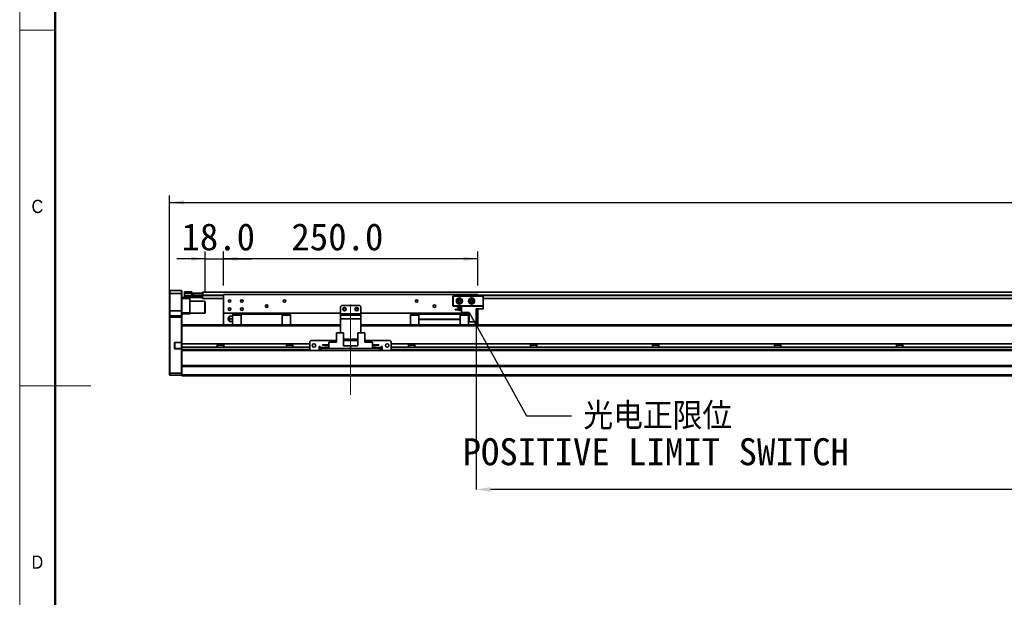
# Model space of a CAD drawing. Header units: millimetres. Extents: x 35 to 2905, y 35 to 2044.
# Tile 2 of 9: x 35 to 1003, y 831 to 1400. Entities that reach past the tile are written whole.
import ezdxf

# ---------------------------------------------------------------- set-up
doc = ezdxf.new("R2010")
doc.units = ezdxf.units.MM
doc.header["$LTSCALE"] = 7
doc.header["$PDSIZE"] = -1
doc.linetypes.add('CENTERX2', pattern=[20.32, 12.7, -2.54, 2.54, -2.54])
doc.layers.add('黑色实线', color=7, linetype='Continuous')
doc.styles.add('SLDTEXTSTYLE1', font='Gothic.ttf', dxfattribs={"width": 0.913})
doc.styles.add('SLDTEXTSTYLE8', font='txt')
doc.styles.add('SLDTEXTSTYLE9', font='txt', dxfattribs={"bigfont": 'bigfont'})
doc.dimstyles.new('SLDDIMSTYLE0', dxfattribs={"dimtxt": 26.6, "dimasz": 14, "dimexe": 0, "dimexo": 0.0625, "dimgap": 6.65, "dimtad": 2, "dimdec": 1, "dimrnd": 1e-09, "dimzin": 4, "dimdsep": 46, "dimtxsty": 'SLDTEXTSTYLE8', "dimsah": 1, "dimcen": 0.09, "dimadec": 0, "dimazin": 1, "dimtfac": 1, "dimtdec": 1, "dimtmove": 0, "dimatfit": 0, "dimfxl": 0, "dimfrac": 2, "dimtolj": 1, "dimtzin": 12, "dimarcsym": 0})
doc.dimstyles.new('SLDDIMSTYLE2', dxfattribs={"dimtxt": 0.18, "dimasz": 14, "dimexe": 0, "dimexo": 0.0625, "dimgap": 0, "dimtad": 0, "dimtih": 1, "dimtoh": 1, "dimdec": 0, "dimrnd": 1e-09, "dimzin": 0, "dimdsep": 46, "dimtxsty": 'Standard', "dimsah": 1, "dimcen": 0.09, "dimadec": 0, "dimazin": 0, "dimtfac": 14, "dimtdec": 0, "dimtofl": 0, "dimtmove": 0, "dimatfit": 3, "dimfxl": 0, "dimfrac": 2, "dimtolj": 1, "dimtzin": 0, "dimarcsym": 0})
doc.dimstyles.new('SLDDIMSTYLE3', dxfattribs={"dimtxt": 26.6, "dimasz": 14, "dimexe": 0, "dimexo": 0.0625, "dimgap": 6.65, "dimtad": 2, "dimdec": 1, "dimrnd": 1e-09, "dimzin": 4, "dimdsep": 46, "dimtxsty": 'SLDTEXTSTYLE8', "dimsah": 1, "dimcen": 0.09, "dimadec": 0, "dimazin": 1, "dimtfac": 1, "dimtdec": 1, "dimtofl": 0, "dimtmove": 0, "dimatfit": 3, "dimfxl": 0, "dimfrac": 2, "dimtolj": 1, "dimtzin": 12, "dimarcsym": 0})

# ---------------------------------------------------------------- blocks, each defined once
blk = doc.blocks.new('_D_21')
at = {"layer": '黑色实线'}
for p, q in [((182.43, 1115.83), (182.43, 1226.93)), ((2098.43, 1115.83), (2098.43, 1226.93)), ((182.43, 1219.93), (2098.43, 1219.93))]:
    blk.add_line(p, q, dxfattribs=at)
for points in [[(182.43, 1219.93), (196.43, 1217.83), (196.43, 1222.03)], [(2098.43, 1219.93), (2084.43, 1222.03), (2084.43, 1217.83)]]:
    blk.add_solid(points, dxfattribs=at)
at = {"layer": '黑色实线', "insert": (1092.92, 1254.83), "char_height": 26.6, "attachment_point": 1, "style": 'SLDTEXTSTYLE8'}
blk.add_mtext('1916.0', dxfattribs=at)
blk = doc.blocks.new('_D_22')
at = {"layer": '黑色实线'}
for p, q in [((217.43, 1164.53), (189.43, 1164.53)), ((217.43, 1131.53), (217.43, 1171.53)), ((217.43, 1164.53), (235.43, 1164.53)), ((235.43, 1138.33), (235.43, 1171.53)), ((235.43, 1164.53), (263.43, 1164.53))]:
    blk.add_line(p, q, dxfattribs=at)
for points in [[(217.43, 1164.53), (203.43, 1166.63), (203.43, 1162.43)], [(235.43, 1164.53), (249.43, 1162.43), (249.43, 1166.63)]]:
    blk.add_solid(points, dxfattribs=at)
at = {"layer": '黑色实线', "insert": (194.08, 1199.43), "char_height": 26.6, "attachment_point": 1, "style": 'SLDTEXTSTYLE8'}
blk.add_mtext('18.0', dxfattribs=at)
blk = doc.blocks.new('_D_23')
at = {"layer": '黑色实线'}
for p, q in [((235.43, 1138.33), (235.43, 1171.53)), ((485.43, 1164.53), (235.43, 1164.53)), ((485.43, 1138.33), (485.43, 1171.53))]:
    blk.add_line(p, q, dxfattribs=at)
for points in [[(235.43, 1164.53), (249.43, 1162.43), (249.43, 1166.63)], [(485.43, 1164.53), (471.43, 1166.63), (471.43, 1162.43)]]:
    blk.add_solid(points, dxfattribs=at)
at = {"layer": '黑色实线', "insert": (302.2, 1199.43), "char_height": 26.6, "attachment_point": 1, "style": 'SLDTEXTSTYLE8'}
blk.add_mtext('250.0', dxfattribs=at)
blk = doc.blocks.new('_D_26')
at = {"layer": 'Defpoints', "color": 0}
for p in [(483.93, 1102.44), (1763.93, 1098.94), (483.93, 937.44)]:
    blk.add_point(p, dxfattribs=at)
at = {"layer": '黑色实线', "color": 0, "lineweight": -2}
for p, q in [((483.93, 1102.38), (483.93, 937.44)), ((1763.93, 1098.88), (1763.93, 937.44)), ((1749.93, 937.44), (497.93, 937.44))]:
    blk.add_line(p, q, dxfattribs=at)
at = {"layer": '黑色实线', "color": 0}
for points in [[(497.93, 939.78), (497.93, 935.11), (483.93, 937.44)], [(1749.93, 939.78), (1749.93, 935.11), (1763.93, 937.44)]]:
    blk.add_solid(points, dxfattribs=at)
at = {"layer": '黑色实线', "color": 0, "insert": (1148.09, 930.79), "char_height": 26.6, "attachment_point": 2, "style": 'SLDTEXTSTYLE8'}
blk.add_mtext('\\A1;Stroke T=1280.0', dxfattribs=at)
blk = doc.blocks.new('SW_NOTE_9')
at = {"layer": '黑色实线', "color": 0, "char_height": 26.6, "attachment_point": 2}
for s, insert, style in [('光电正限位', (84.74, 13.14), 'SLDTEXTSTYLE9'), ('POSITIVE LIMIT SWITCH', (82.76, -22.04), 'SLDTEXTSTYLE8')]:
    blk.add_mtext(s, dxfattribs=dict(at, insert=insert, style=style))

msp = doc.modelspace()

# ---------------------------------------------------------------- linework, layer by layer
at = {"color": 7, "linetype": 'Continuous', "lineweight": 18}
for p, q in [((35, 2044), (35, 35)), ((70, 2009), (70, 70)), ((35, 1389.5), (70, 1389.5)), ((35, 1039.5), (105, 1039.5))]:
    msp.add_line(p, q, dxfattribs=at)
at = {"color": 7, "linetype": 'Continuous', "lineweight": 50}
msp.add_line((70, 2009), (70, 70), dxfattribs=at)
at = {"color": 7, "linetype": 'Continuous', "lineweight": 35}
for p, q in [((182.73, 1133.44), (182.43, 1133.14)), ((182.43, 1130.44), (182.43, 1133.14)), ((182.73, 1133.44), (182.73, 1130.44)), ((182.73, 1133.44), (194.13, 1133.44)), ((194.13, 1130.44), (194.13, 1133.44)), ((194.13, 1133.44), (194.43, 1133.14)), ((194.43, 1133.14), (194.43, 1130.44)), ((182.73, 1130.44), (182.43, 1130.44)), ((182.43, 1113.44), (182.43, 1130.44)), ((182.73, 1130.44), (182.73, 1113.44)), ((194.13, 1130.44), (182.73, 1130.44)), ((194.13, 1113.44), (194.13, 1130.44)), ((194.13, 1130.44), (194.43, 1130.44)), ((194.43, 1130.44), (194.43, 1113.44)), ((194.43, 1126.44), (197.23, 1126.44)), ((202.43, 1125.44), (194.43, 1125.44)), ((196.93, 1131.64), (197.23, 1131.94)), ((196.93, 1130.44), (196.93, 1131.64)), ((196.93, 1127.94), (196.93, 1130.44)), ((196.93, 1130.44), (197.23, 1130.44)), ((197.23, 1127.94), (196.93, 1127.94)), ((196.93, 1126.74), (196.93, 1127.94)), ((197.23, 1126.44), (196.93, 1126.74)), ((197.23, 1131.94), (197.23, 1130.44)), ((197.23, 1131.94), (204.43, 1131.94)), ((204.43, 1130.44), (197.23, 1130.44)), ((197.23, 1130.44), (197.23, 1127.94)), ((197.23, 1127.94), (214.63, 1127.94)), ((197.23, 1127.94), (197.23, 1126.44)), ((214.63, 1126.44), (197.23, 1126.44)), ((202.43, 1126.44), (202.43, 1125.44)), ((202.43, 1125.44), (202.43, 1111.44)), ((204.43, 1131.94), (204.43, 1130.44)), ((204.43, 1128.14), (204.43, 1130.44)), ((204.43, 1128.44), (214.63, 1128.44)), ((214.63, 1128.14), (204.43, 1128.14)), ((204.93, 1128.44), (204.93, 1128.64)), ((204.93, 1128.64), (205.43, 1128.64)), ((205.43, 1128.64), (205.43, 1130.64)), ((205.43, 1130.64), (205.93, 1130.64)), ((205.93, 1128.64), (205.43, 1128.64)), ((205.93, 1130.64), (205.93, 1128.64)), ((205.93, 1130.64), (214.93, 1130.64)), ((205.93, 1128.64), (214.93, 1128.64)), ((214.63, 1128.44), (214.93, 1128.14)), ((214.63, 1128.44), (214.63, 1128.14)), ((214.63, 1128.44), (214.93, 1128.44)), ((214.63, 1127.94), (214.63, 1128.14)), ((214.63, 1128.14), (214.93, 1128.14)), ((214.63, 1126.44), (214.63, 1127.94)), ((214.63, 1127.94), (214.93, 1127.94)), ((214.63, 1126.44), (214.93, 1126.74)), ((2065.93, 1131.79), (214.93, 1131.79)), ((214.93, 1131.79), (214.93, 1130.64)), ((214.93, 1128.64), (214.93, 1130.64)), ((214.93, 1130.64), (215.43, 1130.64)), ((214.93, 1128.79), (214.93, 1128.29)), ((214.93, 1128.29), (214.93, 1125.29)), ((235.43, 1125.29), (214.93, 1125.29)), ((215.43, 1130.64), (215.43, 1130.45)), ((485.43, 1129.44), (235.43, 1129.44)), ((235.43, 1129.44), (235.43, 1110.94)), ((460.93, 1127.64), (461.23, 1127.94)), ((461.23, 1127.52), (460.93, 1127.64)), ((460.93, 1118.24), (460.93, 1127.64)), ((461.23, 1127.94), (461.35, 1127.64)), ((461.23, 1127.94), (490.63, 1127.94)), ((461.35, 1127.64), (461.23, 1127.52)), ((461.23, 1127.52), (461.23, 1118.37)), ((490.5, 1127.64), (461.35, 1127.64)), ((485.43, 1129.44), (485.43, 1127.94)), ((490.63, 1127.94), (490.5, 1127.64)), ((490.63, 1127.52), (490.5, 1127.64)), ((490.63, 1127.94), (490.93, 1127.64)), ((490.93, 1127.64), (490.63, 1127.52)), ((490.63, 1118.37), (490.63, 1127.52)), ((490.93, 1127.64), (490.93, 1118.24)), ((1791.93, 1125.29), (490.93, 1125.29)), ((217.13, 1122.94), (202.43, 1122.94)), ((217.43, 1122.64), (217.13, 1122.94)), ((217.13, 1110.94), (217.13, 1122.94)), ((217.43, 1122.64), (217.43, 1111.24)), ((351.43, 1118.44), (350.43, 1117.44)), ((350.43, 1117.44), (350.43, 1110.44)), ((369.43, 1118.44), (351.43, 1118.44)), ((370.43, 1117.44), (369.43, 1118.44)), ((370.43, 1117.44), (370.43, 1110.44)), ((461.23, 1118.37), (460.93, 1118.24)), ((461.23, 1117.94), (460.93, 1118.24)), ((461.23, 1118.37), (461.35, 1118.24)), ((461.35, 1118.24), (461.23, 1117.94)), ((469.43, 1117.94), (461.23, 1117.94)), ((461.35, 1118.24), (490.5, 1118.24)), ((463.23, 1114.39), (463.23, 1114.69)), ((463.23, 1114.69), (469.43, 1114.69)), ((463.23, 1114.39), (469.43, 1114.39)), ((465.63, 1117.34), (469.43, 1117.34)), ((465.63, 1116.64), (465.63, 1117.34)), ((465.63, 1116.64), (469.43, 1116.64)), ((468.65, 1114.69), (468.68, 1114.94)), ((469.43, 1111.74), (469.43, 1117.94)), ((469.43, 1117.94), (490.93, 1117.94)), ((483.93, 1102.44), (483.93, 1115.34)), ((490.93, 1115.34), (483.93, 1115.34)), ((485.43, 1115.34), (485.43, 1110.94)), ((490.5, 1118.24), (490.63, 1118.37)), ((490.5, 1118.24), (490.63, 1117.94)), ((490.93, 1118.24), (490.63, 1118.37)), ((490.93, 1118.24), (490.63, 1117.94)), ((490.93, 1115.34), (490.93, 1117.94)), ((182.73, 1113.44), (182.43, 1113.44)), ((182.43, 1108.14), (182.43, 1113.44)), ((182.73, 1108.44), (182.43, 1108.14)), ((182.43, 1106.94), (182.43, 1108.14)), ((182.43, 1052.07), (182.43, 1106.94)), ((182.73, 1106.94), (182.43, 1106.94)), ((182.73, 1113.44), (182.73, 1108.44)), ((194.13, 1113.44), (182.73, 1113.44)), ((182.73, 1108.44), (182.73, 1106.94)), ((182.73, 1108.44), (194.13, 1108.44)), ((182.73, 1106.94), (182.73, 1051.94)), ((194.13, 1106.94), (182.73, 1106.94)), ((194.13, 1108.44), (194.13, 1113.44)), ((194.43, 1113.44), (194.13, 1113.44)), ((194.13, 1106.94), (194.13, 1108.44)), ((194.43, 1108.14), (194.13, 1108.44)), ((194.13, 1082.29), (194.13, 1106.94)), ((194.43, 1106.94), (194.13, 1106.94)), ((194.43, 1113.44), (194.43, 1108.14)), ((194.43, 1111.44), (202.43, 1111.44)), ((202.43, 1110.44), (194.43, 1110.44)), ((194.43, 1108.14), (194.43, 1106.94)), ((194.43, 1106.94), (194.43, 1099.1)), ((202.43, 1111.44), (202.43, 1110.44)), ((202.43, 1110.94), (217.13, 1110.94)), ((217.13, 1110.94), (217.43, 1111.24)), ((350.43, 1110.94), (235.43, 1110.94)), ((235.43, 1110.94), (235.43, 1099.44)), ((239.94, 1105.21), (239.94, 1105.68)), ((244.43, 1107.94), (242.11, 1107.94)), ((242.11, 1105.44), (244.43, 1105.44)), ((244.43, 1108.89), (244.43, 1109.84)), ((244.43, 1109.84), (244.43, 1107.94)), ((244.43, 1105.44), (244.43, 1109.84)), ((252.68, 1109.84), (244.43, 1109.84)), ((244.43, 1099.38), (244.43, 1108.89)), ((244.43, 1108.89), (252.68, 1108.89)), ((244.43, 1107.94), (244.43, 1108.89)), ((244.43, 1105.44), (244.43, 1102.24)), ((244.43, 1105.44), (244.43, 1101.44)), ((252.68, 1109.94), (252.68, 1110.94)), ((252.68, 1110.94), (252.68, 1110.74)), ((252.68, 1110.44), (252.68, 1110.74)), ((252.68, 1110.74), (252.68, 1110.44)), ((252.68, 1099.38), (252.68, 1109.94)), ((252.68, 1109.94), (293.18, 1109.94)), ((252.68, 1109.94), (252.68, 1107.44)), ((252.68, 1108.89), (252.68, 1109.84)), ((252.68, 1108.89), (252.68, 1099.38)), ((293.18, 1109.94), (293.18, 1110.94)), ((293.18, 1109.94), (293.18, 1099.38)), ((301.43, 1109.84), (293.18, 1109.84)), ((293.18, 1108.89), (301.43, 1108.89)), ((301.43, 1108.89), (301.43, 1109.84)), ((301.43, 1108.89), (301.43, 1099.38)), ((350.43, 1110.44), (370.43, 1110.44)), ((350.43, 1108.94), (350.43, 1110.44)), ((350.43, 1108.94), (370.43, 1108.94)), ((350.43, 1105.44), (350.43, 1108.94)), ((370.43, 1105.44), (350.43, 1105.44)), ((350.43, 1105.44), (350.43, 1091.64)), ((476.98, 1110.94), (370.43, 1110.94)), ((370.43, 1110.44), (370.43, 1108.94)), ((370.43, 1108.94), (370.43, 1105.44)), ((370.43, 1105.44), (370.43, 1091.64)), ((419.43, 1109.84), (419.43, 1108.89)), ((427.68, 1109.84), (419.43, 1109.84)), ((427.68, 1108.89), (419.43, 1108.89)), ((419.43, 1108.89), (419.43, 1099.38)), ((427.68, 1110.94), (427.68, 1109.94)), ((468.18, 1109.94), (427.68, 1109.94)), ((427.68, 1109.94), (427.68, 1104.94)), ((427.68, 1104.94), (468.18, 1104.94)), ((427.68, 1104.94), (427.68, 1104.64)), ((468.18, 1104.64), (427.68, 1104.64)), ((427.68, 1104.64), (427.68, 1099.38)), ((468.18, 1109.94), (468.18, 1110.94)), ((468.18, 1109.94), (468.18, 1104.94)), ((476.43, 1109.84), (468.18, 1109.84)), ((476.43, 1108.89), (468.18, 1108.89)), ((468.18, 1104.64), (468.18, 1104.94)), ((468.18, 1104.64), (468.18, 1099.38)), ((469.43, 1111.74), (476.98, 1111.74)), ((476.43, 1108.89), (476.43, 1109.84)), ((476.43, 1099.38), (476.43, 1108.89)), ((476.43, 1107.94), (476.98, 1107.94)), ((476.43, 1105.44), (476.98, 1105.44)), ((476.98, 1102.44), (476.98, 1111.74)), ((485.43, 1110.94), (483.93, 1110.94)), ((485.43, 1110.94), (485.43, 1099.44)), ((350.43, 1099.38), (194.43, 1099.38)), ((194.43, 1099.1), (194.43, 1098.38)), ((194.43, 1080.84), (194.43, 1098.38)), ((200.43, 1099.44), (244.43, 1099.44)), ((200.43, 1099.44), (200.43, 1099.38)), ((244.43, 1102.94), (242.11, 1102.94)), ((244.43, 1099.44), (244.43, 1102.94)), ((244.43, 1102.94), (244.43, 1101.44)), ((252.68, 1101.44), (252.68, 1099.44)), ((301.43, 1099.44), (350.43, 1099.44)), ((370.43, 1099.44), (419.43, 1099.44)), ((1763.93, 1099.38), (370.43, 1099.38)), ((476.98, 1102.94), (476.43, 1102.94)), ((476.43, 1099.44), (1763.93, 1099.44)), ((483.93, 1102.44), (476.98, 1102.44)), ((346.48, 1091.64), (346.48, 1082.34)), ((346.48, 1091.64), (353.43, 1091.64)), ((353.43, 1091.64), (353.43, 1078.74)), ((367.43, 1085.44), (353.43, 1085.44)), ((367.43, 1091.64), (367.43, 1078.74)), ((367.43, 1091.64), (374.38, 1091.64)), ((374.38, 1091.64), (374.38, 1082.34)), ((187.13, 1081.49), (187.13, 1076.79)), ((187.13, 1081.49), (187.43, 1081.49)), ((187.13, 1076.79), (187.43, 1076.79)), ((187.43, 1076.79), (187.43, 1081.49)), ((194.13, 1082.29), (187.93, 1082.29)), ((187.93, 1082.29), (187.93, 1081.99)), ((187.93, 1081.99), (194, 1081.99)), ((187.93, 1075.99), (187.93, 1076.29)), ((194, 1076.29), (187.93, 1076.29)), ((187.93, 1075.99), (194.13, 1075.99)), ((194.13, 1082.29), (194, 1081.99)), ((194, 1081.99), (194.13, 1081.99)), ((194, 1076.29), (194.13, 1075.99)), ((194.13, 1076.29), (194, 1076.29)), ((194.43, 1082.29), (194.13, 1082.29)), ((194.13, 1081.99), (194.43, 1082.29)), ((194.13, 1081.99), (194.13, 1076.29)), ((194.13, 1076.29), (194.43, 1075.99)), ((194.13, 1051.94), (194.13, 1075.99)), ((194.13, 1075.99), (194.43, 1075.99)), ((320.43, 1080.84), (194.43, 1080.84)), ((194.43, 1077.44), (194.43, 1080.84)), ((320.43, 1077.44), (194.43, 1077.44)), ((194.43, 1075.38), (194.43, 1077.44)), ((194.43, 1075.38), (194.43, 1074.67)), ((229.26, 1080.84), (229.26, 1077.44)), ((235.6, 1079.44), (229.26, 1079.44)), ((235.6, 1077.44), (235.6, 1080.84)), ((297.26, 1080.84), (297.26, 1077.44)), ((303.6, 1079.44), (297.26, 1079.44)), ((303.6, 1077.44), (303.6, 1080.84)), ((321.43, 1084.14), (320.43, 1083.14)), ((320.43, 1083.14), (320.43, 1075.14)), ((320.43, 1075.14), (321.43, 1074.14)), ((346.48, 1084.14), (321.43, 1084.14)), ((330.43, 1078.14), (329.43, 1078.14)), ((329.43, 1078.14), (329.43, 1074.14)), ((330.43, 1077.44), (329.43, 1077.44)), ((330.43, 1077.14), (330.43, 1078.14)), ((330.43, 1077.14), (330.43, 1076.14)), ((330.43, 1074.14), (330.43, 1076.14)), ((330.43, 1076.14), (331.43, 1076.14)), ((331.43, 1076.14), (331.43, 1074.14)), ((389.43, 1076.14), (331.43, 1076.14)), ((332.73, 1079.39), (332.73, 1079.69)), ((332.73, 1079.69), (338.93, 1079.69)), ((332.73, 1079.39), (338.93, 1079.39)), ((335.13, 1076.74), (335.13, 1077.44)), ((335.13, 1077.44), (338.93, 1077.44)), ((335.13, 1076.74), (338.93, 1076.74)), ((338.93, 1076.14), (338.93, 1082.34)), ((338.93, 1082.34), (346.48, 1082.34)), ((338.93, 1076.14), (360.43, 1076.14)), ((367.43, 1084.14), (353.43, 1084.14)), ((360.43, 1078.74), (353.43, 1078.74)), ((360.43, 1078.74), (360.43, 1076.14)), ((360.43, 1078.74), (367.43, 1078.74)), ((381.93, 1076.14), (360.43, 1076.14)), ((399.43, 1084.14), (374.38, 1084.14)), ((381.93, 1082.34), (374.38, 1082.34)), ((381.93, 1082.34), (381.93, 1076.14)), ((388.13, 1079.69), (381.93, 1079.69)), ((388.13, 1079.39), (381.93, 1079.39)), ((385.73, 1077.44), (381.93, 1077.44)), ((385.73, 1076.74), (381.93, 1076.74)), ((385.73, 1077.44), (385.73, 1076.74)), ((388.13, 1079.69), (388.13, 1079.39)), ((389.43, 1074.14), (389.43, 1076.14)), ((389.43, 1076.14), (390.43, 1076.14)), ((391.43, 1078.14), (390.43, 1078.14)), ((390.43, 1078.14), (390.43, 1077.14)), ((391.43, 1077.44), (390.43, 1077.44)), ((390.43, 1076.14), (390.43, 1077.14)), ((390.43, 1076.14), (390.43, 1074.14)), ((391.43, 1074.14), (391.43, 1078.14)), ((400.43, 1083.14), (399.43, 1084.14)), ((399.43, 1074.14), (400.43, 1075.14)), ((400.43, 1075.14), (400.43, 1083.14)), ((1880.43, 1080.84), (400.43, 1080.84)), ((1880.43, 1077.44), (400.43, 1077.44)), ((417.26, 1080.84), (417.26, 1077.44)), ((423.6, 1079.44), (417.26, 1079.44)), ((423.6, 1077.44), (423.6, 1080.84)), ((537.26, 1080.84), (537.26, 1077.44)), ((543.6, 1079.44), (537.26, 1079.44)), ((543.6, 1077.44), (543.6, 1080.84)), ((657.26, 1080.84), (657.26, 1077.44)), ((663.6, 1079.44), (657.26, 1079.44)), ((663.6, 1077.44), (663.6, 1080.84)), ((777.26, 1080.84), (777.26, 1077.44)), ((783.6, 1079.44), (777.26, 1079.44)), ((783.6, 1077.44), (783.6, 1080.84)), ((897.26, 1080.84), (897.26, 1077.44)), ((903.6, 1079.44), (897.26, 1079.44)), ((903.6, 1077.44), (903.6, 1080.84)), ((194.43, 1074.67), (194.43, 1059.1)), ((321.19, 1074.38), (194.43, 1074.38)), ((321.43, 1074.14), (329.43, 1074.14)), ((330.43, 1074.38), (329.43, 1074.38)), ((331.43, 1074.14), (330.43, 1074.14)), ((389.43, 1074.14), (331.43, 1074.14)), ((390.43, 1074.14), (389.43, 1074.14)), ((391.43, 1074.38), (390.43, 1074.38)), ((391.43, 1074.14), (399.43, 1074.14)), ((1881.18, 1074.38), (399.67, 1074.38)), ((2086.43, 1059.38), (194.43, 1059.38)), ((194.43, 1059.1), (194.43, 1058.38)), ((2086.43, 1058.38), (194.43, 1058.38)), ((194.43, 1050.44), (194.43, 1058.38)), ((182.43, 1052.07), (182.73, 1051.94)), ((182.43, 1050.24), (182.43, 1052.07)), ((182.43, 1050.24), (182.73, 1049.94)), ((182.73, 1051.94), (182.73, 1049.94)), ((182.73, 1051.94), (194.13, 1051.94)), ((194.13, 1049.94), (182.73, 1049.94)), ((194.43, 1052.07), (194.13, 1051.94)), ((194.13, 1049.94), (194.13, 1051.94)), ((194.43, 1050.24), (194.13, 1049.94)), ((2086.43, 1050.44), (194.43, 1050.44)), ((194.43, 1049.44), (194.43, 1050.44)), ((2086.43, 1049.44), (194.43, 1049.44))]:
    msp.add_line(p, q, dxfattribs=at)
at = {"color": 8, "linetype": 'Continuous', "lineweight": 35}
for p, q in [((235.43, 1128.79), (214.93, 1128.79)), ((235.43, 1128.29), (214.93, 1128.29)), ((1795.43, 1128.79), (485.43, 1128.79)), ((1795.43, 1128.29), (485.43, 1128.29)), ((350.43, 1098.38), (194.43, 1098.38)), ((1764.49, 1098.38), (370.43, 1098.38)), ((320.43, 1075.38), (194.43, 1075.38)), ((330.43, 1075.38), (329.43, 1075.38)), ((335.13, 1077.14), (330.43, 1077.14)), ((390.43, 1077.14), (385.73, 1077.14)), ((391.43, 1075.38), (390.43, 1075.38)), ((1880.43, 1075.38), (400.43, 1075.38))]:
    msp.add_line(p, q, dxfattribs=at)
at = {"color": 7, "linetype": 'Continuous', "lineweight": 35}
for centre, radius in [((241.43, 1122.94), 1.25), ((253.43, 1122.94), 1.25), ((295.43, 1122.94), 1.25), ((425.43, 1122.94), 1.25), ((467.43, 1122.94), 3), ((467.43, 1122.94), 1.7), ((467.43, 1122.94), 1.25), ((479.43, 1122.94), 3), ((479.43, 1122.94), 1.7), ((479.43, 1122.94), 1.25), ((241.43, 1114.94), 1.25), ((253.43, 1114.94), 1.25), ((277.93, 1117.94), 1.25), ((354.43, 1114.94), 1.7), ((354.43, 1114.94), 1.25), ((366.43, 1114.94), 1.7), ((366.43, 1114.94), 1.25), ((442.93, 1117.94), 1.25), ((324.43, 1079.14), 1.7), ((396.43, 1079.14), 1.7)]:
    msp.add_circle(centre, radius, dxfattribs=at)
for centre, radius, start, end in [((467.43, 1114.94), 1.25, 0, 191.53696), ((467.43, 1114.94), 1.25, 206.10388, 333.89612), ((240.03, 1105.44), 0.25, 111.36458, 248.69453), ((242.93, 1105.44), 3, 123.36668, 175.56913), ((242.93, 1105.44), 3, 184.51433, 236.60291), ((187.93, 1081.49), 0.8, 90, 180), ((187.93, 1076.79), 0.8, 180, 270), ((187.93, 1081.49), 0.5, 90, 180), ((187.93, 1076.79), 0.5, 180, 270)]:
    msp.add_arc(centre, radius, start, end, dxfattribs=at)
for points, knots in [([(242.11, 1105.44), (241.96, 1105.54), (241.65, 1105.72), (241.36, 1106.15), (241.24, 1106.63), (241.31, 1107.12), (241.56, 1107.55), (241.87, 1107.82), (242.07, 1107.92), (242.11, 1107.94)], [0, 0, 0, 0, 0.159712, 0.319424, 0.479133, 0.638842, 0.798554, 0.958265, 1, 1, 1, 1]), ([(242.11, 1107.94), (241.96, 1107.94), (241.65, 1107.94), (241.37, 1107.94), (241.25, 1107.94), (241.28, 1107.94), (241.28, 1107.94)], [0, 0, 0, 0, 0.318636, 0.637271, 0.955902, 1, 1, 1, 1]), ([(242.11, 1102.94), (241.96, 1103.04), (241.65, 1103.22), (241.36, 1103.65), (241.24, 1104.13), (241.31, 1104.62), (241.56, 1105.05), (241.87, 1105.32), (242.07, 1105.42), (242.11, 1105.44)], [0, 0, 0, 0, 0.159712, 0.319424, 0.479133, 0.638843, 0.798554, 0.958266, 1, 1, 1, 1]), ([(241.28, 1102.94), (241.29, 1102.94), (241.31, 1102.94), (241.57, 1102.94), (241.87, 1102.94), (242.07, 1102.94), (242.11, 1102.94)], [0, 0, 0, 0, 0.276307, 0.596338, 0.916371, 1, 1, 1, 1])]:
    msp.add_open_spline(points, degree=3, knots=knots, dxfattribs=at)
at = {"layer": '黑色实线', "linetype": 'CENTERX2', "lineweight": 18}
msp.add_line((360.43, 1030.69), (360.43, 1127.59), dxfattribs=at)

# ---------------------------------------------------------------- block references
at = {"layer": '黑色实线', "color": 7}
msp.add_blockref('SW_NOTE_9', (577.78, 1009.98), dxfattribs=at)

# ---------------------------------------------------------------- texts
at = {"color": 7, "linetype": 'Continuous', "lineweight": 0, "char_height": 12.96, "attachment_point": 1, "style": 'SLDTEXTSTYLE1'}
for s, insert in [('C', (46.67, 1222.52)), ('D', (46.67, 872.52))]:
    msp.add_mtext(s, dxfattribs=dict(at, insert=insert))

# ---------------------------------------------------------------- dimensions: what is measured, and where the dimension line sits
at = {"layer": '黑色实线'}
for base, p1, p2, dimstyle, picture, middle in [((2098.43, 1219.93), (182.43, 1106.94), (2098.43, 1106.94), 'SLDDIMSTYLE3', '_D_21', (1144.9, 1219.93)), ((235.43, 1164.53), (217.43, 1122.64), (235.43, 1129.44), 'SLDDIMSTYLE0', '_D_22', (226.85, 1164.53)), ((235.43, 1164.53), (485.43, 1129.44), (235.43, 1129.44), 'SLDDIMSTYLE3', '_D_23', (344.58, 1164.53))]:
    dim = msp.add_linear_dim(base=base, p1=p1, p2=p2, dimstyle=dimstyle, dxfattribs=at)
    dim.commit()
    dim.dimension.update_dxf_attribs({"geometry": picture, "text_midpoint": middle, "dimtype": 160})
dim = msp.add_linear_dim(base=(483.93, 937.44), p1=(1763.93, 1098.94), p2=(483.93, 1102.44), text='Stroke T=<>', dimstyle='SLDDIMSTYLE3', dxfattribs=at)
dim.commit()
dim.dimension.update_dxf_attribs({"geometry": '_D_26', "text_midpoint": (1148.09, 937.44), "dimtype": 160})

# ---------------------------------------------------------------- leaders
at = {"layer": '黑色实线', "color": 7}
msp.add_leader([(476.98, 1111.74), (533.33, 1009.98), (577.78, 1009.98)], dimstyle='SLDDIMSTYLE2', dxfattribs=at)

doc.saveas('drawing.dxf')
